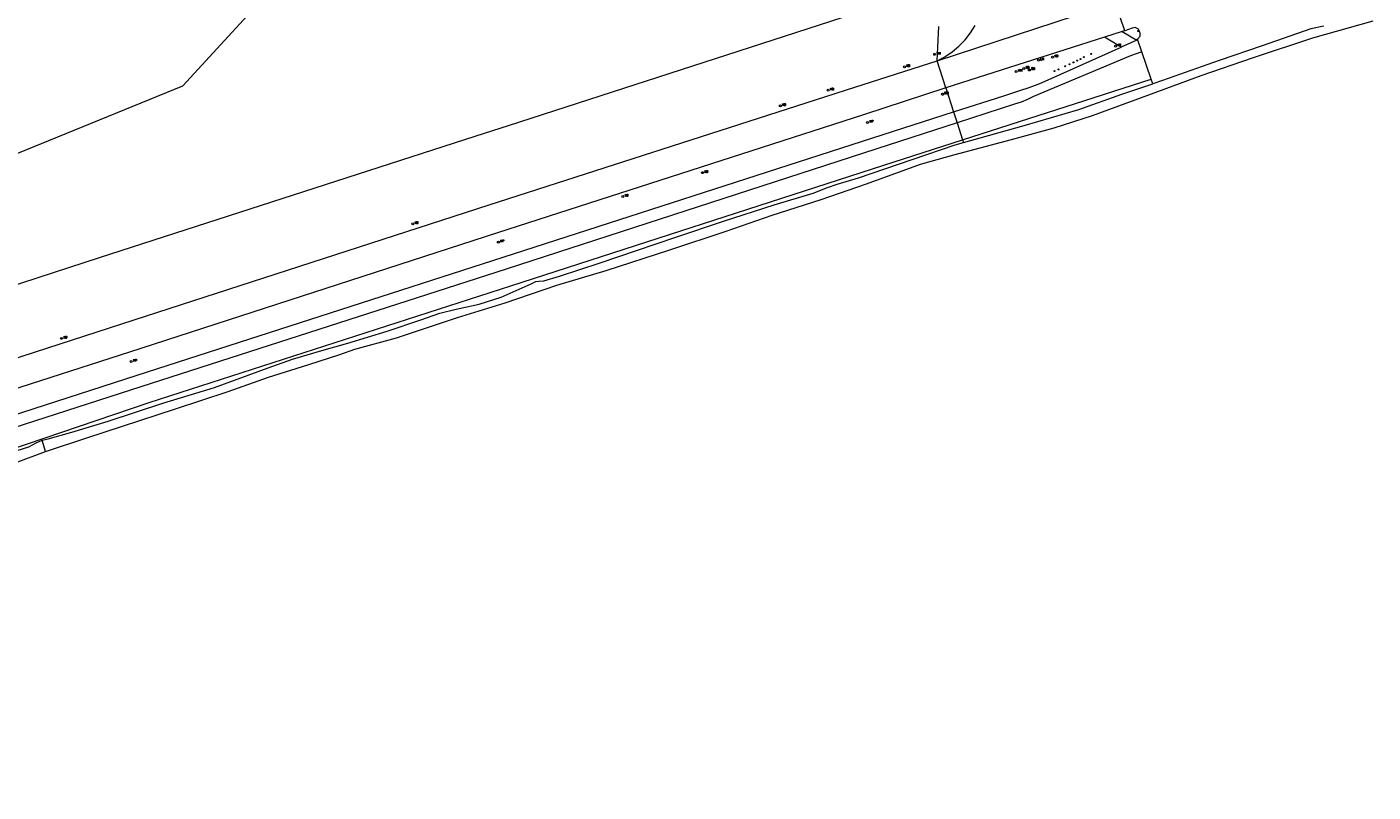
# Model space of a CAD drawing. Header units: metres. Extents: x 138165 to 154469, y 480134 to 494189.
# Tile 21 of 256: x 140875 to 141222, y 482883 to 483081. Entities that reach past the tile are written whole.
import ezdxf

# ---------------------------------------------------------------- set-up
doc = ezdxf.new("R2010")
doc.units = ezdxf.units.M
doc.header["$LTSCALE"] = 0.001
doc.header["$MEASUREMENT"] = 0
doc.layers.add('TOP-L-topo objecten punt', color=7, linetype='Continuous', lineweight=0)
doc.layers.add('TOP-L-topo objecten vlak', color=7, linetype='Continuous', lineweight=0)
doc.styles.add('Style-STANDARD', font='STANDARD.shx')

# ---------------------------------------------------------------- blocks, each defined once
blk = doc.blocks.new('10')
at = {"layer": 'TOP-L-topo objecten punt', "linetype": 'Continuous', "lineweight": 0}
blk.add_circle((0, 0), 0.0125, dxfattribs=at)
blk = doc.blocks.new('16')
at = {"layer": 'TOP-L-topo objecten punt', "color": 7, "linetype": 'Continuous', "lineweight": 0}
blk.add_circle((0, 0), 0.025, dxfattribs=at)
at = {"layer": 'TOP-L-topo objecten punt', "color": 7, "linetype": 'Continuous', "lineweight": 0, "style": 'Style-STANDARD'}
blk.add_text('LM', height=0.06, dxfattribs=at).set_placement((0.0483, 0))
blk = doc.blocks.new('17')
at = {"layer": 'TOP-L-topo objecten punt', "color": 7, "linetype": 'Continuous', "lineweight": 0}
blk.add_circle((0, 0), 0.025, dxfattribs=at)
at = {"layer": 'TOP-L-topo objecten punt', "color": 7, "linetype": 'Continuous', "lineweight": 0, "style": 'Style-STANDARD'}
blk.add_text('HP', height=0.06, dxfattribs=at).set_placement((0.0483, 0))
blk = doc.blocks.new('14')
at = {"layer": 'TOP-L-topo objecten punt', "color": 7, "linetype": 'Continuous', "lineweight": 0}
blk.add_circle((0, 0), 0.025, dxfattribs=at)
at = {"layer": 'TOP-L-topo objecten punt', "color": 7, "linetype": 'Continuous', "lineweight": 0, "style": 'Style-STANDARD'}
blk.add_text('VB', height=0.06, dxfattribs=at).set_placement((0.0483, 0))
blk = doc.blocks.new('302')
at = {"layer": 'TOP-L-topo objecten punt', "color": 7, "linetype": 'Continuous', "lineweight": 0}
blk.add_circle((0, 0), 0.025, dxfattribs=at)
at = {"layer": 'TOP-L-topo objecten punt', "color": 7, "linetype": 'Continuous', "lineweight": 0, "style": 'Style-STANDARD'}
blk.add_text('WH', height=0.06, dxfattribs=at).set_placement((0.0483, 0))
blk = doc.blocks.new('11')
at = {"layer": 'TOP-L-topo objecten punt', "color": 7, "linetype": 'Continuous', "lineweight": 0}
blk.add_circle((0, 0), 0.025, dxfattribs=at)
at = {"layer": 'TOP-L-topo objecten punt', "color": 7, "linetype": 'Continuous', "lineweight": 0, "style": 'Style-STANDARD'}
blk.add_text('AB', height=0.06, dxfattribs=at).set_placement((0.0483, 0))
blk = doc.blocks.new('175')
at = {"layer": 'TOP-L-topo objecten punt', "color": 7, "linetype": 'Continuous', "lineweight": 0}
blk.add_circle((0, 0), 0.025, dxfattribs=at)
at = {"layer": 'TOP-L-topo objecten punt', "color": 7, "linetype": 'Continuous', "lineweight": 0, "style": 'Style-STANDARD'}
blk.add_text('SB', height=0.06, dxfattribs=at).set_placement((0.0483, 0))

msp = doc.modelspace()

# ---------------------------------------------------------------- linework, layer by layer
at = {"layer": 'TOP-L-topo objecten vlak', "flags": 128}
for points in [[(140878.57, 483156.45), (140812.44, 483120.96), (140846.24, 483037.31), (140914.99, 483065.29), (140943.29, 483096.28)], [(141106.18, 483089.94), (141081.87, 483081.95), (140998.79, 483055.05), (140990.47, 483052.36), (140893.39, 483020.97), (140797.78, 482989.79), (140696.88, 482957.85), (140608.94, 482928.44), (140514.99, 482898.62), (140466.36, 482883.27)], [(141109.36, 483071.73), (141155.25, 483086.84)], [(141157.68, 483079.51), (141155.25, 483086.84)], [(140879.63, 482971.1), (140890.24, 482974.57), (140899.45, 482977.59), (140913.08, 482982.03), (140926.64, 482986.52), (140937.09, 482990.23), (140947.17, 482993.37), (140955.43, 482996.05), (140959.34, 482997.45), (140970.02, 483000.38), (140985.79, 483005.58), (140998.03, 483009.42), (141011.32, 483013.96), (141024.09, 483017.76), (141040.43, 483023.06), (141055.01, 483027.84), (141066.83, 483032.02), (141079.48, 483036.04), (141091.15, 483040.04), (141105.06, 483045.1), (141113.65, 483047.54), (141128.54, 483051.5), (141139.52, 483054.51), (141149.35, 483057.65), (141164.62, 483063.23), (141177.37, 483068), (141190.84, 483072.59), (141206.11, 483077.71), (141221.67, 483082.07)], [(141109.36, 483071.73), (141111.36, 483072.8), (141113.24, 483074.08), (141114.97, 483075.54), (141116.55, 483077.18), (141117.94, 483078.98), (141119.13, 483080.91)], [(141109.36, 483071.73), (141109.81, 483080.63)], [(141160.99, 483077.35), (141161.68, 483078.12), (141161.68, 483078.92), (141161.24, 483079.97), (141160.35, 483080.39), (141159.63, 483080.16), (141157.68, 483079.51)], [(141208.98, 483080.72), (141205.67, 483080.05), (141193.1, 483075.65), (141182.02, 483071.84), (141167.41, 483066.66), (141164.9, 483065.83)], [(141152.5, 483077.88), (141111.6, 483064.77)], [(141157.04, 483079.3), (141152.5, 483077.88)], [(141156.75, 483075.27), (141152.5, 483077.88)], [(141160.76, 483077.09), (141156.75, 483075.27)], [(141157.68, 483079.51), (141157.04, 483079.3)], [(141157.04, 483079.3), (141160.76, 483077.09)], [(141160.76, 483077.09), (141160.99, 483077.35)], [(141162.09, 483074.12), (141160.99, 483077.35)], [(141113.59, 483058.6), (141126.53, 483062.75), (141130.69, 483064.11), (141133.1, 483064.92), (141135.84, 483065.95), (141137.95, 483066.83), (141156.75, 483075.27)], [(141162.09, 483074.12), (141161.85, 483074.04), (141159.16, 483073.06), (141134.2, 483062.55), (141132.6, 483061.79), (141130.98, 483061.15), (141129.25, 483060.56), (141114.5, 483055.78)], [(141164.5, 483067.03), (141162.09, 483074.12)], [(140828.48, 482981.01), (140899.28, 483003.97), (140993.95, 483034.67), (141088.12, 483064.97), (141109.36, 483071.73)], [(141111.6, 483064.77), (141109.36, 483071.73)], [(141115.92, 483051.37), (141164.5, 483067.03)], [(141116.12, 483050.74), (141131.8, 483055.13), (141145.83, 483059.2), (141156.92, 483063.2), (141164.9, 483065.83)], [(141164.9, 483065.83), (141164.5, 483067.03)], [(141111.6, 483064.77), (141090.37, 483057.87), (140996.04, 483027.39), (140901.21, 482996.7), (140835.05, 482975.34)], [(141111.6, 483064.77), (141113.59, 483058.6)], [(140834.96, 482968.63), (140903.19, 482990.7), (140997.55, 483021.14), (141092.81, 483051.95), (141113.59, 483058.6)], [(141114.5, 483055.78), (141093.81, 483049.07), (140998.33, 483018.06), (140904.2, 482987.72), (140835.72, 482965.68)], [(141113.59, 483058.6), (141114.5, 483055.78)], [(141114.5, 483055.78), (141115.92, 483051.37)], [(140816.11, 482952.3), (140816.17, 482953.1), (140906.29, 482983.67), (140999.5, 483013.77), (141095.65, 483044.84), (141115.92, 483051.37)], [(140878.76, 482973.95), (140880.32, 482974.34), (140886.35, 482976.04), (140895.7, 482978.87), (140909.79, 482983.56), (140923.1, 482987.6), (140936.96, 482992.65), (140943.2, 482994.87), (140950.77, 482997.14), (140957.53, 482999.03), (140967.6, 483002.06), (140976.29, 483004.99), (140981.24, 483006.74), (140985.44, 483007.76), (140991.3, 483009.08), (140996.98, 483010.83), (141004.7, 483014.27), (141005.98, 483014.85), (141006.74, 483014.95), (141008.02, 483015.02), (141012.01, 483016.22), (141022.5, 483019.71), (141031.92, 483022.89), (141042.04, 483026.3), (141054.28, 483030.41), (141067.34, 483034.66), (141077.37, 483037.65), (141081.06, 483039.16), (141083.58, 483039.95), (141089.08, 483041.59), (141102.88, 483046.35), (141113.97, 483050.13), (141116.12, 483050.74)], [(141115.92, 483051.37), (141116.12, 483050.74)], [(140816.11, 482952.3), (140816.46, 482952.43), (140820.97, 482953.78), (140826.03, 482955.3), (140831.38, 482957.5), (140832.9, 482958.4), (140837.13, 482959.87), (140838.84, 482960.63), (140842.72, 482961.6), (140846.58, 482962.31), (140851.32, 482963.73), (140855.35, 482965.39), (140859.74, 482967.15), (140864.89, 482968.7), (140870.7, 482970.84), (140875.28, 482972.31), (140877.21, 482973.34), (140878.76, 482973.95)], [(140879.63, 482971.1), (140878.76, 482973.95)], [(140812.64, 482944.64), (140813.71, 482948.04), (140814.44, 482949.25), (140817.68, 482950.72), (140822.54, 482952.38), (140830.69, 482955.02), (140838.42, 482957.74), (140854.97, 482963.2), (140871.77, 482968.14), (140879.63, 482971.1)]]:
    msp.add_lwpolyline(points, dxfattribs=at)

# ---------------------------------------------------------------- block references
at = {"layer": 'TOP-L-topo objecten punt', "xscale": 10, "yscale": 10, "zscale": 10}
for name, p in [('14', (141155.3, 483075.58)), ('10', (141161.14, 483079.46)), ('302', (141108.7, 483073.44)), ('14', (141139.08, 483072.74)), ('10', (141147.15, 483072.73)), ('10', (141149.04, 483073.56)), ('14', (141100.92, 483070.21)), ('11', (141100.92, 483070.21)), ('302', (141129.71, 483069.02)), ('14', (141131.65, 483069.78)), ('11', (141131.65, 483069.78)), ('175', (141133.1, 483069.41)), ('16', (141135.43, 483071.97)), ('10', (141139.58, 483069.12)), ('10', (141140.63, 483069.55)), ('10', (141142.37, 483070.38)), ('10', (141143.45, 483070.87)), ('10', (141144.45, 483071.38)), ('10', (141145.41, 483071.85)), ('10', (141146.3, 483072.22)), ('14', (141081.3, 483064.18)), ('302', (141110.72, 483063.21)), ('14', (141110.81, 483063.17)), ('11', (141110.81, 483063.17)), ('11', (141068.94, 483060.16)), ('14', (141068.94, 483060.16)), ('17', (141091.4, 483055.88)), ('11', (141048.91, 483042.94)), ('14', (141048.91, 483042.94)), ('14', (141028.36, 483036.82)), ('14', (140974.23, 483029.78)), ('17', (140996.28, 483025.05)), ('14', (140883.73, 483000.23)), ('17', (140901.67, 482994.24))]:
    msp.add_blockref(name, p, dxfattribs=at)

doc.saveas('drawing.dxf')
